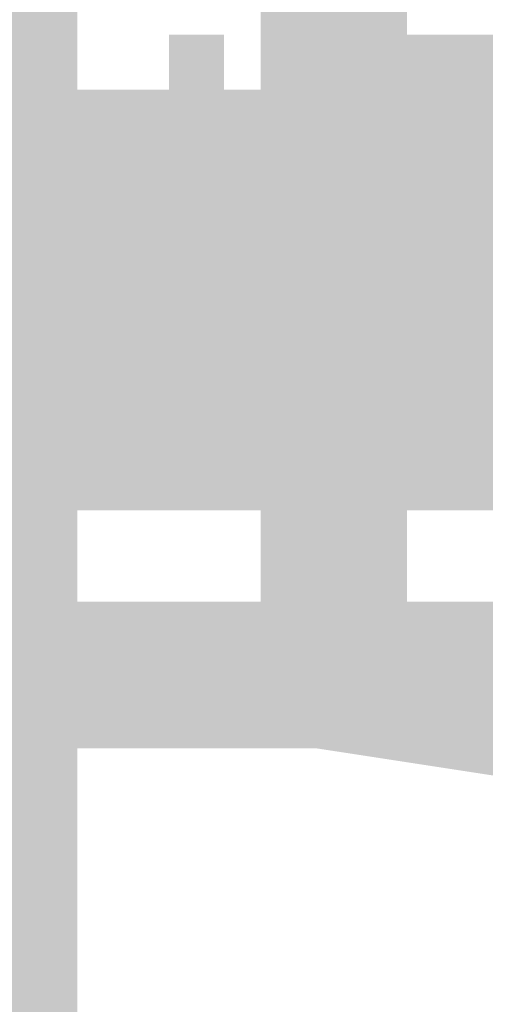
# Model space of a CAD drawing. Header units: millimetres. Extents: x -91 to 1961, y -1152 to 358.
# Tile 200 of 256: x 168.522 to 168.942, y 148.854 to 149.745. Entities that reach past the tile are written whole.
import ezdxf

# ---------------------------------------------------------------- set-up
doc = ezdxf.new("R2010")
doc.units = ezdxf.units.MM
doc.header["$MEASUREMENT"] = 0
doc.layers.get('0').update_dxf_attribs({"linetype": 'CONTINUOUS'})

msp = doc.modelspace()

# ---------------------------------------------------------------- hatches: boundary and pattern name
at = {"true_color": 0xaaaaaa}
h = msp.add_hatch(color=253, dxfattribs=at)
h.paths.add_polyline_path([(168.57369, 152.17982), (168.57369, 145.82666), (168.44133, 145.82666), (168.44133, 152.17982)])
h.paths.add_polyline_path([(168.57369, 142.65008), (168.57369, 136.29693), (168.44133, 136.29693), (168.44133, 142.65008)])
h.paths.add_polyline_path([(168.57369, 133.12035), (168.57369, 126.7672), (168.44133, 126.7672), (168.44133, 133.12035)])
h = msp.add_hatch(color=253, dxfattribs=at)
h.paths.add_polyline_path([(168.95422, 149.51612), (169.08658, 149.51612), (169.08658, 149.1356), (168.95422, 149.1356)])
h.paths.add_polyline_path([(169.33475, 145.61158), (169.58292, 145.61158), (169.58292, 145.49577), (169.33475, 145.49577)])
h.paths.add_polyline_path([(169.11966, 139.52314), (169.25202, 139.52314), (169.25202, 138.16648), (169.11966, 138.16648)])
h.paths.add_polyline_path([(168.73914, 149.89665), (168.87149, 149.89665), (168.87149, 149.16869), (168.73914, 149.16869)])
h.paths.add_polyline_path([(169.08658, 138.00103), (169.1693, 138.00103), (169.1693, 137.86867), (169.08658, 137.86867)])
h.paths.add_polyline_path([(169.28511, 145.79357), (169.41747, 145.79357), (169.41747, 145.6943), (169.28511, 145.6943)])
h = msp.add_hatch(color=253, dxfattribs=at)
h.paths.add_polyline_path([(168.49097, 149.64848), (168.49097, 149.68157), (168.62332, 149.68157), (168.62332, 149.64848)])
h.paths.add_polyline_path([(168.52406, 149.73121), (168.57369, 149.73121), (168.57369, 149.59885), (168.52406, 149.59885)])
h = msp.add_hatch(color=253, dxfattribs=at)
h.paths.add_polyline_path([(168.70605, 149.59885), (168.65641, 149.59885), (168.65641, 149.73121), (168.70605, 149.73121)])
h.paths.add_polyline_path([(168.73914, 149.68157), (168.73914, 149.64848), (168.62332, 149.64848), (168.62332, 149.68157)])
h.paths.add_polyline_path([(168.73914, 149.64848), (168.73914, 149.59885), (168.62332, 149.59885), (168.62332, 149.64848)])
h.paths.add_polyline_path([(168.73914, 149.59885), (168.73914, 149.54921), (168.62332, 149.54921), (168.62332, 149.59885)])
h.paths.add_polyline_path([(168.73914, 149.54921), (168.73914, 149.51612), (168.62332, 149.51612), (168.62332, 149.54921)])
h.paths.add_polyline_path([(168.73914, 149.51612), (168.73914, 149.46649), (168.62332, 149.46649), (168.62332, 149.51612)])
h.paths.add_polyline_path([(168.73914, 149.46649), (168.73914, 149.4334), (168.62332, 149.4334), (168.62332, 149.46649)])
h.paths.add_polyline_path([(168.73914, 149.4334), (168.73914, 149.38377), (168.62332, 149.38377), (168.62332, 149.4334)])
h.paths.add_polyline_path([(168.65641, 149.30104), (168.62332, 149.30104), (168.70605, 149.38377), (168.70605, 149.35068), (168.57369, 149.35068), (168.57369, 149.38377), (168.62332, 149.4334), (168.65641, 149.4334)])
h = msp.add_hatch(color=253, dxfattribs=at)
h.paths.add_polyline_path([(168.62332, 149.64848), (168.62332, 149.68157), (168.73914, 149.68157), (168.73914, 149.64848)])
h.paths.add_polyline_path([(168.65641, 149.73121), (168.70605, 149.73121), (168.70605, 149.59885), (168.65641, 149.59885)])
h = msp.add_hatch(color=253, dxfattribs=at)
h.paths.add_polyline_path([(168.82186, 149.59885), (168.78877, 149.59885), (168.78877, 149.73121), (168.82186, 149.73121)])
h.paths.add_polyline_path([(168.87149, 149.68157), (168.87149, 149.64848), (168.73914, 149.64848), (168.73914, 149.68157)])
h.paths.add_polyline_path([(168.87149, 149.64848), (168.87149, 149.59885), (168.73914, 149.59885), (168.73914, 149.64848)])
h.paths.add_polyline_path([(168.87149, 149.59885), (168.87149, 149.54921), (168.73914, 149.54921), (168.73914, 149.59885)])
h.paths.add_polyline_path([(168.87149, 149.54921), (168.87149, 149.51612), (168.73914, 149.51612), (168.73914, 149.54921)])
h.paths.add_polyline_path([(168.87149, 149.51612), (168.87149, 149.46649), (168.73914, 149.46649), (168.73914, 149.51612)])
h.paths.add_polyline_path([(168.87149, 149.46649), (168.87149, 149.4334), (168.73914, 149.4334), (168.73914, 149.46649)])
h.paths.add_polyline_path([(168.87149, 149.4334), (168.87149, 149.38377), (168.73914, 149.38377), (168.73914, 149.4334)])
h.paths.add_polyline_path([(168.78877, 149.30104), (168.73914, 149.30104), (168.73914, 149.4334), (168.78877, 149.4334)])
h.paths.add_polyline_path([(168.82186, 149.38377), (168.82186, 149.35068), (168.70605, 149.35068), (168.70605, 149.38377)])
h = msp.add_hatch(color=253, dxfattribs=at)
h.paths.add_polyline_path([(168.73914, 149.64848), (168.73914, 149.68157), (168.87149, 149.68157), (168.87149, 149.64848)])
h.paths.add_polyline_path([(168.78877, 149.73121), (168.82186, 149.73121), (168.82186, 149.59885), (168.78877, 149.59885)])
h = msp.add_hatch(color=253, dxfattribs=at)
h.paths.add_polyline_path([(169.11966, 139.63895), (169.25202, 139.63895), (169.25202, 139.55623), (169.11966, 139.55623)])
h.paths.add_polyline_path([(169.1693, 146.93516), (169.28511, 146.93516), (169.28511, 146.75316), (169.1693, 146.75316)])
h.paths.add_polyline_path([(168.78877, 149.73121), (169.63255, 149.73121), (169.63255, 149.59885), (168.78877, 149.59885)])
h = msp.add_hatch(color=253, dxfattribs=at)
h.paths.add_polyline_path([(168.95422, 149.59885), (168.90458, 149.59885), (168.90458, 149.73121), (168.95422, 149.73121)])
h.paths.add_polyline_path([(169.00385, 149.68157), (169.00385, 149.64848), (168.87149, 149.64848), (168.87149, 149.68157)])
h.paths.add_polyline_path([(169.00385, 149.64848), (169.00385, 149.59885), (168.87149, 149.59885), (168.87149, 149.64848)])
h.paths.add_polyline_path([(169.00385, 149.59885), (169.00385, 149.54921), (168.87149, 149.54921), (168.87149, 149.59885)])
h.paths.add_polyline_path([(169.00385, 149.54921), (169.00385, 149.51612), (168.87149, 149.51612), (168.87149, 149.54921)])
h.paths.add_polyline_path([(169.00385, 149.51612), (169.00385, 149.46649), (168.87149, 149.46649), (168.87149, 149.51612)])
h.paths.add_polyline_path([(169.00385, 149.46649), (169.00385, 149.4334), (168.87149, 149.4334), (168.87149, 149.46649)])
h.paths.add_polyline_path([(169.00385, 149.4334), (169.00385, 149.38377), (168.87149, 149.38377), (168.87149, 149.4334)])
h.paths.add_polyline_path([(168.90458, 149.30104), (168.87149, 149.30104), (168.87149, 149.4334), (168.90458, 149.4334)])
h.paths.add_polyline_path([(168.95422, 149.38377), (168.95422, 149.35068), (168.82186, 149.35068), (168.82186, 149.38377)])
h = msp.add_hatch(color=253, dxfattribs=at)
h.paths.add_polyline_path([(168.87149, 149.64848), (168.87149, 149.68157), (169.00385, 149.68157), (169.00385, 149.64848)])
h.paths.add_polyline_path([(168.90458, 149.73121), (168.95422, 149.73121), (168.95422, 149.59885), (168.90458, 149.59885)])
h = msp.add_hatch(color=253, dxfattribs=at)
h.paths.add_polyline_path([(168.22625, 149.4334), (168.32552, 149.4334), (168.32552, 149.30104), (168.22625, 149.30104)])
h.paths.add_polyline_path([(169.25202, 149.4334), (169.28511, 149.4334), (169.28511, 149.30104), (169.25202, 149.30104)])
h.paths.add_polyline_path([(170.17852, 149.64848), (170.31088, 149.64848), (170.31088, 149.59885), (170.17852, 149.59885)])
h.paths.add_polyline_path([(168.06081, 149.46649), (168.19316, 149.46649), (168.19316, 149.4334), (168.06081, 149.4334)])
h.paths.add_polyline_path([(169.38438, 149.4334), (169.41747, 149.4334), (169.41747, 149.30104), (169.38438, 149.30104)])
h.paths.add_polyline_path([(168.70605, 149.68157), (168.78877, 149.68157), (168.78877, 149.54921), (168.70605, 149.54921)])
h.paths.add_polyline_path([(168.27589, 149.68157), (168.40824, 149.68157), (168.40824, 149.64848), (168.27589, 149.64848)])
h = msp.add_hatch(color=253, dxfattribs=at)
h.paths.add_polyline_path([(168.52406, 149.4334), (168.62332, 149.4334), (168.62332, 149.30104), (168.52406, 149.30104)])
h.paths.add_polyline_path([(168.11044, 149.38377), (168.22625, 149.38377), (168.22625, 149.35068), (168.11044, 149.35068)])
h.paths.add_polyline_path([(169.08658, 149.68157), (169.1693, 149.68157), (169.1693, 149.54921), (169.08658, 149.54921)])
h = msp.add_hatch(color=253, dxfattribs=at)
h.paths.add_polyline_path([(168.11044, 149.68157), (168.22625, 149.68157), (168.22625, 149.64848), (168.11044, 149.64848)])
h.paths.add_polyline_path([(168.44133, 149.68157), (168.52406, 149.68157), (168.52406, 149.54921), (168.44133, 149.54921)])
h.paths.add_polyline_path([(170.22816, 149.38377), (170.34397, 149.38377), (170.34397, 149.35068), (170.22816, 149.35068)])
h.paths.add_polyline_path([(168.27589, 149.51612), (168.40824, 149.51612), (168.40824, 149.38377), (168.27589, 149.38377)])
h.paths.add_polyline_path([(168.78877, 149.4334), (168.87149, 149.4334), (168.87149, 149.30104), (168.78877, 149.30104)])
h.paths.add_polyline_path([(170.01308, 149.64848), (170.14543, 149.64848), (170.14543, 149.59885), (170.01308, 149.59885)])
h = msp.add_hatch(color=253, dxfattribs=at)
h.paths.add_polyline_path([(170.22816, 149.46649), (170.34397, 149.46649), (170.34397, 149.4334), (170.22816, 149.4334)])
h.paths.add_polyline_path([(168.40824, 149.68157), (168.52406, 149.68157), (168.52406, 149.64848), (168.40824, 149.64848)])
h.paths.add_polyline_path([(168.11044, 149.51612), (168.22625, 149.51612), (168.22625, 149.38377), (168.11044, 149.38377)])
h = msp.add_hatch(color=253, dxfattribs=at)
h.paths.add_polyline_path([(169.76491, 149.64848), (169.88072, 149.64848), (169.88072, 149.59885), (169.76491, 149.59885)])
h.paths.add_polyline_path([(168.52406, 149.68157), (168.65641, 149.68157), (168.65641, 149.64848), (168.52406, 149.64848)])
h.paths.add_polyline_path([(168.22625, 149.46649), (168.32552, 149.46649), (168.32552, 149.35068), (168.22625, 149.35068)])
h = msp.add_hatch(color=253, dxfattribs=at)
h.paths.add_polyline_path([(168.52406, 149.68157), (168.52406, 149.64848), (168.40824, 149.64848), (168.40824, 149.68157)])
h.paths.add_polyline_path([(168.44133, 149.54921), (168.40824, 149.54921), (168.40824, 149.68157), (168.44133, 149.68157)])
h.paths.add_polyline_path([(168.49097, 149.64848), (168.49097, 149.59885), (168.35861, 149.59885), (168.35861, 149.64848)])
h.paths.add_polyline_path([(168.49097, 149.59885), (168.49097, 149.54921), (168.35861, 149.54921), (168.35861, 149.59885)])
h.paths.add_polyline_path([(168.49097, 149.54921), (168.49097, 149.51612), (168.35861, 149.51612), (168.35861, 149.54921)])
h.paths.add_polyline_path([(168.49097, 149.51612), (168.49097, 149.46649), (168.35861, 149.46649), (168.35861, 149.51612)])
h.paths.add_polyline_path([(168.49097, 149.46649), (168.49097, 149.4334), (168.35861, 149.4334), (168.35861, 149.46649)])
h = msp.add_hatch(color=253, dxfattribs=at)
h.paths.add_polyline_path([(168.70605, 149.4334), (168.82186, 149.4334), (168.82186, 149.38377), (168.70605, 149.38377)])
h.paths.add_polyline_path([(169.50019, 149.68157), (169.63255, 149.68157), (169.63255, 149.64848), (169.50019, 149.64848)])
h.paths.add_polyline_path([(168.35861, 149.46649), (168.49097, 149.46649), (168.49097, 149.4334), (168.35861, 149.4334)])
h = msp.add_hatch(color=253, dxfattribs=at)
h.paths.add_polyline_path([(168.40824, 149.59885), (168.40824, 149.64848), (168.52406, 149.64848), (168.52406, 149.59885)])
h.paths.add_polyline_path([(168.44133, 149.54921), (168.40824, 149.54921), (168.40824, 149.68157), (168.44133, 149.68157)])
h = msp.add_hatch(color=253, dxfattribs=at)
h.paths.add_polyline_path([(168.44133, 149.35068), (168.44133, 149.38377), (168.57369, 149.38377), (168.57369, 149.35068)])
h.paths.add_polyline_path([(168.44133, 149.38377), (168.44133, 149.4334), (168.57369, 149.4334), (168.57369, 149.38377)])
h.paths.add_polyline_path([(168.44133, 149.4334), (168.44133, 149.46649), (168.57369, 149.46649), (168.57369, 149.4334)])
h.paths.add_polyline_path([(168.44133, 149.46649), (168.44133, 149.51612), (168.57369, 149.51612), (168.57369, 149.46649)])
h.paths.add_polyline_path([(168.44133, 149.51612), (168.44133, 149.54921), (168.57369, 149.54921), (168.57369, 149.51612)])
h.paths.add_polyline_path([(168.49097, 149.46649), (168.44133, 149.46649), (168.40824, 149.54921), (168.40824, 149.59885), (168.52406, 149.59885), (168.52406, 149.54921), (168.44133, 149.59885), (168.49097, 149.59885)])
h.paths.add_polyline_path([(168.40824, 149.59885), (168.40824, 149.64848), (168.52406, 149.64848), (168.52406, 149.59885)])
h.paths.add_polyline_path([(168.40824, 149.64848), (168.40824, 149.68157), (168.52406, 149.68157), (168.52406, 149.64848)])
h = msp.add_hatch(color=253, dxfattribs=at)
h.paths.add_polyline_path([(168.44133, 149.38377), (168.57369, 149.38377), (168.57369, 149.35068), (168.44133, 149.35068)])
h.paths.add_polyline_path([(169.4671, 149.4334), (169.58292, 149.4334), (169.58292, 149.38377), (169.4671, 149.38377)])
h.paths.add_polyline_path([(168.82186, 149.68157), (168.90458, 149.68157), (168.90458, 149.54921), (168.82186, 149.54921)])
h = msp.add_hatch(color=253, dxfattribs=at)
h.paths.add_polyline_path([(168.44133, 149.68157), (168.49097, 149.68157), (168.49097, 149.54921), (168.44133, 149.54921)])
h.paths.add_polyline_path([(168.57369, 149.64848), (168.57369, 149.59885), (168.44133, 149.59885), (168.44133, 149.64848)])
h = msp.add_hatch(color=253, dxfattribs=at)
h.paths.add_polyline_path([(168.65641, 149.68157), (168.65641, 149.64848), (168.57369, 149.54921), (168.52406, 149.54921), (168.52406, 149.68157), (168.57369, 149.68157), (168.52406, 149.64848), (168.52406, 149.68157)])
h.paths.add_polyline_path([(168.62332, 149.64848), (168.62332, 149.59885), (168.49097, 149.59885), (168.49097, 149.64848)])
h.paths.add_polyline_path([(168.62332, 149.59885), (168.62332, 149.54921), (168.49097, 149.54921), (168.49097, 149.59885)])
h.paths.add_polyline_path([(168.62332, 149.54921), (168.62332, 149.51612), (168.49097, 149.51612), (168.49097, 149.54921)])
h.paths.add_polyline_path([(168.62332, 149.51612), (168.62332, 149.46649), (168.49097, 149.46649), (168.49097, 149.51612)])
h.paths.add_polyline_path([(168.62332, 149.46649), (168.62332, 149.4334), (168.49097, 149.4334), (168.49097, 149.46649)])
h.paths.add_polyline_path([(168.62332, 149.4334), (168.62332, 149.38377), (168.49097, 149.38377), (168.49097, 149.4334)])
h.paths.add_polyline_path([(168.62332, 149.38377), (168.62332, 149.35068), (168.49097, 149.35068), (168.49097, 149.38377)])
h.paths.add_polyline_path([(168.52406, 149.26795), (168.49097, 149.26795), (168.49097, 149.38377), (168.52406, 149.38377)])
h = msp.add_hatch(color=253, dxfattribs=at)
h.paths.add_polyline_path([(168.57369, 149.35068), (168.57369, 149.38377), (168.70605, 149.38377), (168.70605, 149.35068)])
h.paths.add_polyline_path([(168.57369, 149.38377), (168.57369, 149.4334), (168.70605, 149.4334), (168.70605, 149.38377)])
h.paths.add_polyline_path([(168.57369, 149.4334), (168.57369, 149.46649), (168.70605, 149.46649), (168.70605, 149.4334)])
h.paths.add_polyline_path([(168.57369, 149.46649), (168.57369, 149.51612), (168.70605, 149.51612), (168.70605, 149.46649)])
h.paths.add_polyline_path([(168.57369, 149.51612), (168.57369, 149.54921), (168.70605, 149.54921), (168.70605, 149.51612)])
h.paths.add_polyline_path([(168.62332, 149.46649), (168.57369, 149.46649), (168.57369, 149.59885), (168.62332, 149.59885)])
h.paths.add_polyline_path([(168.52406, 149.54921), (168.52406, 149.59885), (168.65641, 149.59885), (168.65641, 149.54921)])
h.paths.add_polyline_path([(168.52406, 149.59885), (168.52406, 149.64848), (168.65641, 149.64848), (168.65641, 149.59885)])
h.paths.add_polyline_path([(168.52406, 149.64848), (168.52406, 149.68157), (168.65641, 149.68157), (168.65641, 149.64848)])
h = msp.add_hatch(color=253, dxfattribs=at)
h.paths.add_polyline_path([(168.52406, 149.59885), (168.52406, 149.64848), (168.65641, 149.64848), (168.65641, 149.59885)])
h.paths.add_polyline_path([(168.57369, 149.54921), (168.52406, 149.54921), (168.52406, 149.68157), (168.57369, 149.68157)])
for points in [[(168.57369, 149.68157), (168.57369, 149.54921), (168.65641, 149.54921), (168.65641, 149.68157)], [(168.78877, 149.68157), (168.78877, 149.64848), (168.90458, 149.64848), (168.90458, 149.68157)], [(168.78877, 149.64848), (168.78877, 149.59885), (168.70605, 149.64848), (168.73914, 149.64848), (168.73914, 149.51612), (168.70605, 149.51612), (168.65641, 149.59885), (168.65641, 149.64848)], [(168.78877, 149.54921), (168.78877, 149.4334), (169.00385, 149.4334), (169.00385, 149.54921)], [(168.65641, 149.30104), (168.62332, 149.30104), (168.70605, 149.38377), (168.70605, 149.35068), (168.57369, 149.35068), (168.57369, 149.38377), (168.62332, 149.4334), (168.65641, 149.4334)], [(168.65641, 149.4334), (168.65641, 149.30104), (168.73914, 149.30104), (168.73914, 149.4334)], [(168.82186, 149.4334), (168.82186, 149.38377), (168.95422, 149.38377), (168.95422, 149.4334)], [(168.57369, 149.38377), (168.57369, 149.35068), (168.70605, 149.35068), (168.70605, 149.38377)], [(168.82186, 149.38377), (168.82186, 149.35068), (168.95422, 149.35068), (168.95422, 149.38377)], [(168.40824, 149.21832), (168.40824, 149.08596), (169.03694, 149.08596), (169.03694, 149.21832)], [(168.82186, 149.21832), (169.03694, 149.16869), (169.00385, 149.05287), (168.78877, 149.08596)]]:
    msp.add_hatch(color=253, dxfattribs=at).paths.add_polyline_path(points)
h = msp.add_hatch(color=253, dxfattribs=at)
h.paths.add_polyline_path([(168.57369, 149.68157), (168.62332, 149.68157), (168.62332, 149.54921), (168.57369, 149.54921)])
h.paths.add_polyline_path([(168.70605, 149.64848), (168.70605, 149.59885), (168.57369, 149.59885), (168.57369, 149.64848)])
h = msp.add_hatch(color=253, dxfattribs=at)
h.paths.add_polyline_path([(168.57369, 149.4334), (168.70605, 149.4334), (168.70605, 149.38377), (168.57369, 149.38377)])
h.paths.add_polyline_path([(169.28511, 149.68157), (169.41747, 149.68157), (169.41747, 149.64848), (169.28511, 149.64848)])
h = msp.add_hatch(color=253, dxfattribs=at)
h.paths.add_polyline_path([(168.62332, 149.4334), (168.73914, 149.4334), (168.73914, 149.38377), (168.62332, 149.38377)])
h.paths.add_polyline_path([(168.65641, 149.68157), (168.78877, 149.68157), (168.78877, 149.64848), (168.65641, 149.64848)])
h = msp.add_hatch(color=253, dxfattribs=at)
h.paths.add_polyline_path([(168.70605, 149.35068), (168.70605, 149.38377), (168.82186, 149.38377), (168.82186, 149.35068)])
h.paths.add_polyline_path([(168.70605, 149.38377), (168.70605, 149.4334), (168.82186, 149.4334), (168.82186, 149.38377)])
h.paths.add_polyline_path([(168.70605, 149.4334), (168.70605, 149.46649), (168.82186, 149.46649), (168.82186, 149.4334)])
h.paths.add_polyline_path([(168.70605, 149.46649), (168.70605, 149.51612), (168.82186, 149.51612), (168.82186, 149.46649)])
h.paths.add_polyline_path([(168.73914, 149.46649), (168.70605, 149.51612), (168.73914, 149.54921), (168.78877, 149.51612)])
h.paths.add_polyline_path([(168.65641, 149.54921), (168.65641, 149.59885), (168.78877, 149.59885), (168.78877, 149.54921)])
h.paths.add_polyline_path([(168.65641, 149.59885), (168.65641, 149.64848), (168.78877, 149.64848), (168.78877, 149.59885)])
h.paths.add_polyline_path([(168.65641, 149.64848), (168.65641, 149.68157), (168.78877, 149.68157), (168.78877, 149.64848)])
h = msp.add_hatch(color=253, dxfattribs=at)
h.paths.add_polyline_path([(168.65641, 149.59885), (168.65641, 149.64848), (168.78877, 149.64848), (168.78877, 149.59885)])
h.paths.add_polyline_path([(168.70605, 149.54921), (168.65641, 149.54921), (168.65641, 149.68157), (168.70605, 149.68157)])
h = msp.add_hatch(color=253, dxfattribs=at)
h.paths.add_polyline_path([(168.78877, 149.59885), (168.78877, 149.64848), (168.90458, 149.64848), (168.90458, 149.59885)])
h.paths.add_polyline_path([(168.82186, 149.54921), (168.78877, 149.54921), (168.78877, 149.68157), (168.82186, 149.68157)])
h = msp.add_hatch(color=253, dxfattribs=at)
h.paths.add_polyline_path([(168.82186, 149.35068), (168.82186, 149.38377), (168.95422, 149.38377), (168.95422, 149.35068)])
h.paths.add_polyline_path([(168.82186, 149.38377), (168.82186, 149.4334), (168.95422, 149.4334), (168.95422, 149.38377)])
h.paths.add_polyline_path([(168.82186, 149.4334), (168.82186, 149.46649), (168.95422, 149.46649), (168.95422, 149.4334)])
h.paths.add_polyline_path([(168.82186, 149.46649), (168.82186, 149.51612), (168.95422, 149.51612), (168.95422, 149.46649)])
h.paths.add_polyline_path([(168.87149, 149.4334), (168.82186, 149.4334), (168.82186, 149.54921), (168.87149, 149.54921)])
h.paths.add_polyline_path([(168.78877, 149.51612), (168.78877, 149.54921), (168.90458, 149.54921), (168.90458, 149.51612)])
h.paths.add_polyline_path([(168.78877, 149.54921), (168.78877, 149.59885), (168.90458, 149.59885), (168.90458, 149.54921)])
h.paths.add_polyline_path([(168.78877, 149.59885), (168.78877, 149.64848), (168.90458, 149.64848), (168.90458, 149.59885)])
h.paths.add_polyline_path([(168.78877, 149.64848), (168.78877, 149.68157), (168.90458, 149.68157), (168.90458, 149.64848)])
h = msp.add_hatch(color=253, dxfattribs=at)
h.paths.add_polyline_path([(169.38438, 149.4334), (169.50019, 149.4334), (169.50019, 149.38377), (169.38438, 149.38377)])
h.paths.add_polyline_path([(168.90458, 149.68157), (169.03694, 149.68157), (169.03694, 149.64848), (168.90458, 149.64848)])
h = msp.add_hatch(color=253, dxfattribs=at)
h.paths.add_polyline_path([(168.90458, 149.4334), (169.00385, 149.4334), (169.00385, 149.30104), (168.90458, 149.30104)])
h.paths.add_polyline_path([(170.22816, 149.68157), (170.26125, 149.68157), (170.26125, 149.54921), (170.22816, 149.54921)])
h = msp.add_hatch(color=253, dxfattribs=at)
h.paths.add_polyline_path([(168.95422, 149.35068), (168.95422, 149.38377), (169.08658, 149.38377), (169.08658, 149.35068)])
h.paths.add_polyline_path([(168.95422, 149.38377), (168.95422, 149.4334), (169.08658, 149.4334), (169.08658, 149.38377)])
h.paths.add_polyline_path([(168.95422, 149.4334), (168.95422, 149.46649), (169.08658, 149.46649), (169.08658, 149.4334)])
h.paths.add_polyline_path([(168.95422, 149.46649), (168.95422, 149.51612), (169.08658, 149.51612), (169.08658, 149.46649)])
h.paths.add_polyline_path([(169.00385, 149.4334), (168.95422, 149.4334), (168.95422, 149.54921), (169.00385, 149.54921)])
h.paths.add_polyline_path([(168.90458, 149.51612), (168.90458, 149.54921), (169.03694, 149.54921), (169.03694, 149.51612)])
h.paths.add_polyline_path([(168.90458, 149.54921), (168.90458, 149.59885), (169.03694, 149.59885), (169.03694, 149.54921)])
h.paths.add_polyline_path([(168.90458, 149.59885), (168.90458, 149.64848), (169.03694, 149.64848), (169.03694, 149.59885)])
h.paths.add_polyline_path([(168.90458, 149.64848), (168.90458, 149.68157), (169.03694, 149.68157), (169.03694, 149.64848)])
h = msp.add_hatch(color=253, dxfattribs=at)
h.paths.add_polyline_path([(168.90458, 149.59885), (168.90458, 149.64848), (169.03694, 149.64848), (169.03694, 149.59885)])
h.paths.add_polyline_path([(168.95422, 149.54921), (168.90458, 149.54921), (168.90458, 149.68157), (168.95422, 149.68157)])
h = msp.add_hatch(color=253, dxfattribs=at)
h.paths.add_polyline_path([(168.11044, 149.64848), (168.22625, 149.64848), (168.22625, 149.59885), (168.11044, 149.59885)])
h.paths.add_polyline_path([(168.49097, 149.4334), (168.62332, 149.4334), (168.62332, 149.38377), (168.49097, 149.38377)])
h.paths.add_polyline_path([(169.63255, 149.64848), (169.76491, 149.64848), (169.76491, 149.59885), (169.63255, 149.59885)])
h = msp.add_hatch(color=253, dxfattribs=at)
h.paths.add_polyline_path([(169.20239, 149.64848), (169.33475, 149.64848), (169.33475, 149.51612), (169.20239, 149.51612)])
h.paths.add_polyline_path([(168.90458, 149.46649), (169.00385, 149.46649), (169.00385, 149.35068), (168.90458, 149.35068)])
h.paths.add_polyline_path([(170.17852, 149.46649), (170.26125, 149.46649), (170.26125, 149.35068), (170.17852, 149.35068)])
h.paths.add_polyline_path([(168.95422, 149.64848), (169.08658, 149.64848), (169.08658, 149.51612), (168.95422, 149.51612)])
h.paths.add_polyline_path([(169.71527, 149.64848), (169.798, 149.64848), (169.798, 149.51612), (169.71527, 149.51612)])
h.paths.add_polyline_path([(168.22625, 149.38377), (168.40824, 149.38377), (168.40824, 149.26795), (168.22625, 149.26795)])
h.paths.add_polyline_path([(169.41747, 149.46649), (169.50019, 149.46649), (169.50019, 149.35068), (169.41747, 149.35068)])
h = msp.add_hatch(color=253, dxfattribs=at)
h.paths.add_polyline_path([(168.35861, 149.4334), (168.35861, 149.46649), (168.49097, 149.46649), (168.49097, 149.4334)])
h.paths.add_polyline_path([(168.35861, 149.46649), (168.35861, 149.51612), (168.49097, 149.51612), (168.49097, 149.46649)])
h.paths.add_polyline_path([(168.40824, 149.51612), (168.44133, 149.54921), (168.49097, 149.51612), (168.44133, 149.46649)])
h.paths.add_polyline_path([(168.40824, 149.54921), (168.40824, 149.59885), (168.52406, 149.59885), (168.52406, 149.54921)])
h.paths.add_polyline_path([(168.40824, 149.59885), (168.40824, 149.64848), (168.52406, 149.64848), (168.52406, 149.59885)])
h = msp.add_hatch(color=253, dxfattribs=at)
h.paths.add_polyline_path([(168.40824, 149.64848), (168.44133, 149.64848), (168.44133, 149.51612), (168.40824, 149.51612)])
h.paths.add_polyline_path([(168.73914, 149.64848), (168.82186, 149.64848), (168.82186, 149.51612), (168.73914, 149.51612)])
h.paths.add_polyline_path([(169.68218, 149.46649), (169.76491, 149.46649), (169.76491, 149.35068), (169.68218, 149.35068)])
h = msp.add_hatch(color=253, dxfattribs=at)
h.paths.add_polyline_path([(169.4671, 149.38377), (169.58292, 149.38377), (169.58292, 149.35068), (169.4671, 149.35068)])
h.paths.add_polyline_path([(169.798, 149.64848), (169.93035, 149.64848), (169.93035, 149.59885), (169.798, 149.59885)])
h.paths.add_polyline_path([(168.90458, 149.64848), (169.03694, 149.64848), (169.03694, 149.59885), (168.90458, 149.59885)])
h.paths.add_polyline_path([(168.44133, 149.4334), (168.57369, 149.4334), (168.57369, 149.38377), (168.44133, 149.38377)])
h = msp.add_hatch(color=253, dxfattribs=at)
h.paths.add_polyline_path([(168.62332, 149.64848), (168.62332, 149.59885), (168.49097, 149.59885), (168.49097, 149.64848)])
h.paths.add_polyline_path([(168.62332, 149.59885), (168.62332, 149.54921), (168.49097, 149.54921), (168.49097, 149.59885)])
h.paths.add_polyline_path([(168.62332, 149.54921), (168.62332, 149.51612), (168.49097, 149.51612), (168.49097, 149.54921)])
h.paths.add_polyline_path([(168.62332, 149.51612), (168.62332, 149.46649), (168.49097, 149.46649), (168.49097, 149.51612)])
h.paths.add_polyline_path([(168.52406, 149.38377), (168.49097, 149.38377), (168.49097, 149.51612), (168.52406, 149.51612)])
h.paths.add_polyline_path([(168.57369, 149.46649), (168.57369, 149.4334), (168.44133, 149.4334), (168.44133, 149.46649)])
h = msp.add_hatch(color=253, dxfattribs=at)
h.paths.add_polyline_path([(170.22816, 149.64848), (170.26125, 149.64848), (170.26125, 149.51612), (170.22816, 149.51612)])
h.paths.add_polyline_path([(168.49097, 149.64848), (168.57369, 149.64848), (168.57369, 149.51612), (168.49097, 149.51612)])
h = msp.add_hatch(color=253, dxfattribs=at)
h.paths.add_polyline_path([(168.49097, 149.4334), (168.49097, 149.46649), (168.62332, 149.46649), (168.62332, 149.4334)])
h.paths.add_polyline_path([(168.49097, 149.46649), (168.49097, 149.51612), (168.62332, 149.51612), (168.62332, 149.46649)])
h.paths.add_polyline_path([(168.49097, 149.51612), (168.49097, 149.54921), (168.62332, 149.54921), (168.62332, 149.51612)])
h.paths.add_polyline_path([(168.52406, 149.59885), (168.57369, 149.59885), (168.57369, 149.46649), (168.52406, 149.46649)])
h.paths.add_polyline_path([(168.52406, 149.54921), (168.52406, 149.59885), (168.65641, 149.59885), (168.65641, 149.54921)])
h.paths.add_polyline_path([(168.52406, 149.59885), (168.52406, 149.64848), (168.65641, 149.64848), (168.65641, 149.59885)])
h = msp.add_hatch(color=253, dxfattribs=at)
h.paths.add_polyline_path([(169.28511, 149.46649), (169.38438, 149.46649), (169.38438, 149.35068), (169.28511, 149.35068)])
h.paths.add_polyline_path([(168.62332, 149.64848), (168.70605, 149.64848), (168.70605, 149.51612), (168.62332, 149.51612)])
h.paths.add_polyline_path([(168.65641, 149.46649), (168.73914, 149.46649), (168.73914, 149.35068), (168.65641, 149.35068)])
h.paths.add_polyline_path([(168.52406, 149.46649), (168.62332, 149.46649), (168.62332, 149.35068), (168.52406, 149.35068)])
h.paths.add_polyline_path([(169.96344, 149.64848), (170.06271, 149.64848), (170.06271, 149.51612), (169.96344, 149.51612)])
h = msp.add_hatch(color=253, dxfattribs=at)
h.paths.add_polyline_path([(168.73914, 149.64848), (168.73914, 149.59885), (168.62332, 149.59885), (168.62332, 149.64848)])
h.paths.add_polyline_path([(168.73914, 149.59885), (168.73914, 149.54921), (168.62332, 149.54921), (168.62332, 149.59885)])
h.paths.add_polyline_path([(168.73914, 149.54921), (168.73914, 149.51612), (168.62332, 149.51612), (168.62332, 149.54921)])
h.paths.add_polyline_path([(168.73914, 149.51612), (168.73914, 149.46649), (168.65641, 149.38377), (168.62332, 149.38377), (168.62332, 149.51612), (168.65641, 149.51612), (168.62332, 149.46649), (168.62332, 149.51612)])
h.paths.add_polyline_path([(168.70605, 149.46649), (168.70605, 149.4334), (168.57369, 149.4334), (168.57369, 149.46649)])
h = msp.add_hatch(color=253, dxfattribs=at)
h.paths.add_polyline_path([(168.62332, 149.4334), (168.62332, 149.46649), (168.73914, 149.46649), (168.73914, 149.4334)])
h.paths.add_polyline_path([(168.62332, 149.46649), (168.62332, 149.51612), (168.73914, 149.51612), (168.73914, 149.46649)])
h.paths.add_polyline_path([(168.62332, 149.51612), (168.62332, 149.54921), (168.73914, 149.54921), (168.73914, 149.51612)])
h.paths.add_polyline_path([(168.65641, 149.59885), (168.70605, 149.59885), (168.70605, 149.46649), (168.65641, 149.46649)])
h.paths.add_polyline_path([(168.65641, 149.54921), (168.65641, 149.59885), (168.78877, 149.59885), (168.78877, 149.54921)])
h.paths.add_polyline_path([(168.65641, 149.59885), (168.65641, 149.64848), (168.78877, 149.64848), (168.78877, 149.59885)])
h = msp.add_hatch(color=253, dxfattribs=at)
h.paths.add_polyline_path([(168.87149, 149.64848), (168.87149, 149.59885), (168.73914, 149.59885), (168.73914, 149.64848)])
h.paths.add_polyline_path([(168.87149, 149.59885), (168.87149, 149.54921), (168.73914, 149.54921), (168.73914, 149.59885)])
h.paths.add_polyline_path([(168.87149, 149.54921), (168.87149, 149.51612), (168.73914, 149.51612), (168.73914, 149.54921)])
h.paths.add_polyline_path([(168.78877, 149.4334), (168.73914, 149.4334), (168.82186, 149.51612), (168.82186, 149.46649), (168.70605, 149.46649), (168.70605, 149.51612), (168.73914, 149.54921), (168.78877, 149.54921)])
h.paths.add_polyline_path([(168.82186, 149.46649), (168.82186, 149.4334), (168.70605, 149.4334), (168.70605, 149.46649)])
h = msp.add_hatch(color=253, dxfattribs=at)
h.paths.add_polyline_path([(168.73914, 149.4334), (168.73914, 149.46649), (168.87149, 149.46649), (168.87149, 149.4334)])
h.paths.add_polyline_path([(168.73914, 149.46649), (168.73914, 149.51612), (168.87149, 149.51612), (168.87149, 149.46649)])
h.paths.add_polyline_path([(168.73914, 149.51612), (168.73914, 149.54921), (168.87149, 149.54921), (168.87149, 149.51612)])
h.paths.add_polyline_path([(168.78877, 149.59885), (168.82186, 149.59885), (168.78877, 149.54921), (168.78877, 149.59885), (168.90458, 149.59885), (168.90458, 149.54921), (168.82186, 149.46649), (168.78877, 149.46649)])
h.paths.add_polyline_path([(168.78877, 149.59885), (168.78877, 149.64848), (168.90458, 149.64848), (168.90458, 149.59885)])
h = msp.add_hatch(color=253, dxfattribs=at)
h.paths.add_polyline_path([(169.4671, 149.64848), (169.58292, 149.64848), (169.58292, 149.51612), (169.4671, 149.51612)])
h.paths.add_polyline_path([(169.08658, 149.64848), (169.20239, 149.64848), (169.20239, 149.51612), (169.08658, 149.51612)])
h.paths.add_polyline_path([(168.78877, 149.46649), (168.87149, 149.46649), (168.87149, 149.35068), (168.78877, 149.35068)])
h.paths.add_polyline_path([(169.1693, 149.46649), (169.25202, 149.46649), (169.25202, 149.35068), (169.1693, 149.35068)])
h.paths.add_polyline_path([(169.54983, 149.46649), (169.63255, 149.46649), (169.63255, 149.35068), (169.54983, 149.35068)])
h = msp.add_hatch(color=253, dxfattribs=at)
h.paths.add_polyline_path([(168.90458, 149.64848), (168.90458, 149.59885), (168.78877, 149.59885), (168.78877, 149.64848)])
h.paths.add_polyline_path([(168.82186, 149.64848), (168.87149, 149.64848), (168.87149, 149.51612), (168.82186, 149.51612)])
h = msp.add_hatch(color=253, dxfattribs=at)
h.paths.add_polyline_path([(169.00385, 149.64848), (169.00385, 149.59885), (168.87149, 149.59885), (168.87149, 149.64848)])
h.paths.add_polyline_path([(169.00385, 149.59885), (169.00385, 149.54921), (168.87149, 149.54921), (168.87149, 149.59885)])
h.paths.add_polyline_path([(169.00385, 149.54921), (169.00385, 149.51612), (168.87149, 149.51612), (168.87149, 149.54921)])
h.paths.add_polyline_path([(168.90458, 149.4334), (168.87149, 149.4334), (168.87149, 149.54921), (168.90458, 149.54921)])
h.paths.add_polyline_path([(168.95422, 149.51612), (168.95422, 149.46649), (168.82186, 149.46649), (168.82186, 149.51612)])
h.paths.add_polyline_path([(168.95422, 149.46649), (168.95422, 149.4334), (168.82186, 149.4334), (168.82186, 149.46649)])
h = msp.add_hatch(color=253, dxfattribs=at)
h.paths.add_polyline_path([(168.87149, 149.64848), (168.95422, 149.64848), (168.95422, 149.51612), (168.87149, 149.51612)])
h.paths.add_polyline_path([(170.26125, 149.64848), (170.31088, 149.64848), (170.31088, 149.51612), (170.26125, 149.51612)])
h.paths.add_polyline_path([(169.93035, 149.46649), (170.01308, 149.46649), (170.01308, 149.35068), (169.93035, 149.35068)])
h = msp.add_hatch(color=253, dxfattribs=at)
h.paths.add_polyline_path([(168.87149, 149.4334), (168.87149, 149.46649), (169.00385, 149.46649), (169.00385, 149.4334)])
h.paths.add_polyline_path([(168.87149, 149.46649), (168.87149, 149.51612), (169.00385, 149.51612), (169.00385, 149.46649)])
h.paths.add_polyline_path([(168.87149, 149.51612), (168.87149, 149.54921), (169.00385, 149.54921), (169.00385, 149.51612)])
h.paths.add_polyline_path([(168.87149, 149.54921), (168.87149, 149.59885), (168.90458, 149.64848), (168.95422, 149.64848), (168.95422, 149.51612), (168.90458, 149.51612), (169.00385, 149.59885), (169.00385, 149.54921)])
h.paths.add_polyline_path([(168.90458, 149.59885), (168.90458, 149.64848), (169.03694, 149.64848), (169.03694, 149.59885)])
h = msp.add_hatch(color=253, dxfattribs=at)
h.paths.add_polyline_path([(168.44133, 149.38377), (168.44133, 149.4334), (168.57369, 149.4334), (168.57369, 149.38377)])
h.paths.add_polyline_path([(168.49097, 149.35068), (168.44133, 149.35068), (168.40824, 149.4334), (168.40824, 149.46649), (168.52406, 149.46649), (168.52406, 149.4334), (168.44133, 149.46649), (168.49097, 149.46649)])
h.paths.add_polyline_path([(168.40824, 149.46649), (168.40824, 149.51612), (168.52406, 149.51612), (168.52406, 149.46649)])
h.paths.add_polyline_path([(168.40824, 149.51612), (168.40824, 149.54921), (168.52406, 149.54921), (168.52406, 149.51612)])
h.paths.add_polyline_path([(168.40824, 149.54921), (168.40824, 149.59885), (168.52406, 149.59885), (168.52406, 149.54921)])
h = msp.add_hatch(color=253, dxfattribs=at)
h.paths.add_polyline_path([(168.57369, 149.59885), (168.57369, 149.54921), (168.44133, 149.54921), (168.44133, 149.59885)])
h.paths.add_polyline_path([(168.57369, 149.54921), (168.57369, 149.51612), (168.44133, 149.51612), (168.44133, 149.54921)])
h.paths.add_polyline_path([(168.57369, 149.51612), (168.57369, 149.46649), (168.44133, 149.46649), (168.44133, 149.51612)])
h.paths.add_polyline_path([(168.57369, 149.46649), (168.57369, 149.4334), (168.44133, 149.4334), (168.44133, 149.46649)])
h.paths.add_polyline_path([(168.57369, 149.4334), (168.57369, 149.38377), (168.44133, 149.38377), (168.44133, 149.4334)])
h.paths.add_polyline_path([(168.49097, 149.4334), (168.52406, 149.4334), (168.52406, 149.30104), (168.49097, 149.30104)])
h = msp.add_hatch(color=253, dxfattribs=at)
h.paths.add_polyline_path([(168.57369, 149.38377), (168.57369, 149.4334), (168.70605, 149.4334), (168.70605, 149.38377)])
h.paths.add_polyline_path([(168.62332, 149.35068), (168.57369, 149.35068), (168.57369, 149.46649), (168.62332, 149.46649)])
h.paths.add_polyline_path([(168.52406, 149.4334), (168.52406, 149.46649), (168.65641, 149.46649), (168.65641, 149.4334)])
h.paths.add_polyline_path([(168.52406, 149.46649), (168.52406, 149.51612), (168.65641, 149.51612), (168.65641, 149.46649)])
h.paths.add_polyline_path([(168.52406, 149.51612), (168.52406, 149.54921), (168.65641, 149.54921), (168.65641, 149.51612)])
h.paths.add_polyline_path([(168.52406, 149.54921), (168.52406, 149.59885), (168.65641, 149.59885), (168.65641, 149.54921)])
h = msp.add_hatch(color=253, dxfattribs=at)
h.paths.add_polyline_path([(168.70605, 149.59885), (168.70605, 149.54921), (168.57369, 149.54921), (168.57369, 149.59885)])
h.paths.add_polyline_path([(168.70605, 149.54921), (168.70605, 149.51612), (168.57369, 149.51612), (168.57369, 149.54921)])
h.paths.add_polyline_path([(168.70605, 149.51612), (168.70605, 149.46649), (168.57369, 149.46649), (168.57369, 149.51612)])
h.paths.add_polyline_path([(168.70605, 149.46649), (168.70605, 149.4334), (168.57369, 149.4334), (168.57369, 149.46649)])
h.paths.add_polyline_path([(168.70605, 149.4334), (168.70605, 149.38377), (168.57369, 149.38377), (168.57369, 149.4334)])
h.paths.add_polyline_path([(168.62332, 149.4334), (168.65641, 149.4334), (168.65641, 149.30104), (168.62332, 149.30104)])
h = msp.add_hatch(color=253, dxfattribs=at)
h.paths.add_polyline_path([(168.70605, 149.38377), (168.70605, 149.4334), (168.82186, 149.4334), (168.82186, 149.38377)])
h.paths.add_polyline_path([(168.73914, 149.35068), (168.70605, 149.35068), (168.70605, 149.46649), (168.73914, 149.46649)])
h.paths.add_polyline_path([(168.65641, 149.4334), (168.65641, 149.46649), (168.78877, 149.46649), (168.78877, 149.4334)])
h.paths.add_polyline_path([(168.65641, 149.46649), (168.65641, 149.51612), (168.78877, 149.51612), (168.78877, 149.46649)])
h.paths.add_polyline_path([(168.65641, 149.51612), (168.65641, 149.54921), (168.78877, 149.54921), (168.78877, 149.51612)])
h.paths.add_polyline_path([(168.65641, 149.54921), (168.65641, 149.59885), (168.78877, 149.59885), (168.78877, 149.54921)])
h = msp.add_hatch(color=253, dxfattribs=at)
h.paths.add_polyline_path([(168.82186, 149.59885), (168.82186, 149.54921), (168.70605, 149.54921), (168.70605, 149.59885)])
h.paths.add_polyline_path([(168.82186, 149.54921), (168.82186, 149.51612), (168.70605, 149.51612), (168.70605, 149.54921)])
h.paths.add_polyline_path([(168.82186, 149.51612), (168.82186, 149.46649), (168.70605, 149.46649), (168.70605, 149.51612)])
h.paths.add_polyline_path([(168.82186, 149.46649), (168.82186, 149.4334), (168.70605, 149.4334), (168.70605, 149.46649)])
h.paths.add_polyline_path([(168.82186, 149.4334), (168.82186, 149.38377), (168.70605, 149.38377), (168.70605, 149.4334)])
h.paths.add_polyline_path([(168.73914, 149.4334), (168.78877, 149.4334), (168.78877, 149.30104), (168.73914, 149.30104)])
h = msp.add_hatch(color=253, dxfattribs=at)
h.paths.add_polyline_path([(168.82186, 149.38377), (168.82186, 149.4334), (168.95422, 149.4334), (168.95422, 149.38377)])
h.paths.add_polyline_path([(168.87149, 149.35068), (168.82186, 149.35068), (168.82186, 149.46649), (168.87149, 149.46649)])
h.paths.add_polyline_path([(168.78877, 149.4334), (168.78877, 149.46649), (168.90458, 149.46649), (168.90458, 149.4334)])
h.paths.add_polyline_path([(168.78877, 149.46649), (168.78877, 149.51612), (168.90458, 149.51612), (168.90458, 149.46649)])
h.paths.add_polyline_path([(168.78877, 149.51612), (168.78877, 149.54921), (168.90458, 149.54921), (168.90458, 149.51612)])
h.paths.add_polyline_path([(168.78877, 149.54921), (168.78877, 149.59885), (168.90458, 149.59885), (168.90458, 149.54921)])
h = msp.add_hatch(color=253, dxfattribs=at)
h.paths.add_polyline_path([(168.95422, 149.59885), (168.95422, 149.54921), (168.82186, 149.54921), (168.82186, 149.59885)])
h.paths.add_polyline_path([(168.95422, 149.54921), (168.95422, 149.51612), (168.82186, 149.51612), (168.82186, 149.54921)])
h.paths.add_polyline_path([(168.95422, 149.51612), (168.95422, 149.46649), (168.82186, 149.46649), (168.82186, 149.51612)])
h.paths.add_polyline_path([(168.95422, 149.46649), (168.95422, 149.4334), (168.82186, 149.4334), (168.82186, 149.46649)])
h.paths.add_polyline_path([(168.95422, 149.4334), (168.95422, 149.38377), (168.82186, 149.38377), (168.82186, 149.4334)])
h.paths.add_polyline_path([(168.87149, 149.4334), (168.90458, 149.4334), (168.90458, 149.30104), (168.87149, 149.30104)])
h = msp.add_hatch(color=253, dxfattribs=at)
h.paths.add_polyline_path([(168.95422, 149.38377), (168.95422, 149.4334), (169.08658, 149.4334), (169.08658, 149.38377)])
h.paths.add_polyline_path([(169.00385, 149.35068), (168.95422, 149.35068), (168.95422, 149.46649), (169.00385, 149.46649)])
h.paths.add_polyline_path([(168.90458, 149.4334), (168.90458, 149.46649), (169.03694, 149.46649), (169.03694, 149.4334)])
h.paths.add_polyline_path([(168.90458, 149.46649), (168.90458, 149.51612), (169.03694, 149.51612), (169.03694, 149.46649)])
h.paths.add_polyline_path([(168.90458, 149.51612), (168.90458, 149.54921), (169.03694, 149.54921), (169.03694, 149.51612)])
h.paths.add_polyline_path([(168.90458, 149.54921), (168.90458, 149.59885), (169.03694, 149.59885), (169.03694, 149.54921)])
h = msp.add_hatch(color=253, dxfattribs=at)
h.paths.add_polyline_path([(168.87149, 149.4334), (169.00385, 149.4334), (169.00385, 149.38377), (168.87149, 149.38377)])
h.paths.add_polyline_path([(168.27589, 149.38377), (168.40824, 149.38377), (168.40824, 149.35068), (168.27589, 149.35068)])
h = msp.add_hatch(color=253, dxfattribs=at)
h.paths.add_polyline_path([(168.78877, 149.30104), (168.73914, 149.30104), (168.73914, 149.4334), (168.78877, 149.4334)])
h.paths.add_polyline_path([(168.82186, 149.38377), (168.82186, 149.35068), (168.70605, 149.35068), (168.70605, 149.38377)])
h = msp.add_hatch(color=253, dxfattribs=at)
h.paths.add_polyline_path([(169.20239, 149.4334), (169.33475, 149.4334), (169.33475, 149.38377), (169.20239, 149.38377)])
h.paths.add_polyline_path([(169.58292, 149.4334), (169.71527, 149.4334), (169.71527, 149.38377), (169.58292, 149.38377)])
h.paths.add_polyline_path([(169.4671, 149.4334), (169.50019, 149.4334), (169.50019, 149.30104), (169.4671, 149.30104)])
h.paths.add_polyline_path([(168.73914, 149.4334), (168.87149, 149.4334), (168.87149, 149.38377), (168.73914, 149.38377)])
h = msp.add_hatch(color=253, dxfattribs=at)
h.paths.add_polyline_path([(169.03694, 148.97015), (169.20239, 148.97015), (169.20239, 148.83779), (169.03694, 148.83779)])
h.paths.add_polyline_path([(168.78877, 149.4334), (169.63255, 149.4334), (169.63255, 149.30104), (168.78877, 149.30104)])
h.paths.add_polyline_path([(169.00385, 145.99211), (169.03694, 145.99211), (169.03694, 145.8763), (169.00385, 145.8763)])
h = msp.add_hatch(color=253, dxfattribs=at)
h.paths.add_polyline_path([(168.90458, 149.30104), (168.87149, 149.30104), (168.87149, 149.4334), (168.90458, 149.4334)])
h.paths.add_polyline_path([(168.95422, 149.38377), (168.95422, 149.35068), (168.82186, 149.35068), (168.82186, 149.38377)])
h = msp.add_hatch(color=253, dxfattribs=at)
h.paths.add_polyline_path([(168.62332, 149.38377), (168.62332, 149.35068), (168.49097, 149.35068), (168.49097, 149.38377)])
h.paths.add_polyline_path([(168.52406, 149.26795), (168.49097, 149.26795), (168.49097, 149.38377), (168.52406, 149.38377)])
h = msp.add_hatch(color=253, dxfattribs=at)
h.paths.add_polyline_path([(168.70605, 149.38377), (168.82186, 149.38377), (168.82186, 149.35068), (168.70605, 149.35068)])
h.paths.add_polyline_path([(169.08658, 149.38377), (169.20239, 149.38377), (169.20239, 149.35068), (169.08658, 149.35068)])

doc.saveas('drawing.dxf')
